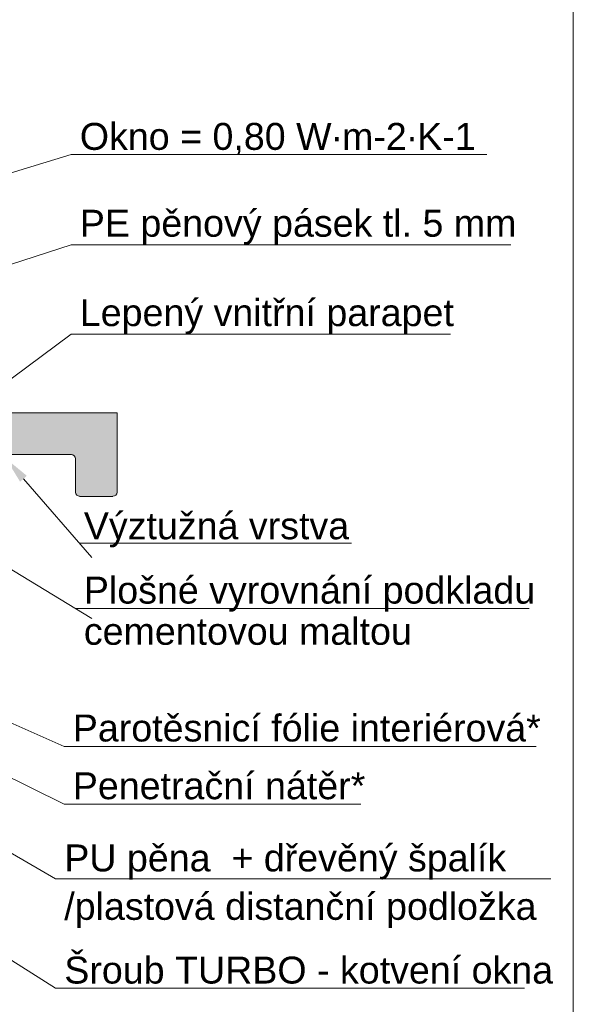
# Model space of a CAD drawing. Header units: millimetres. Extents: x -213344 to 52059, y -47868 to 108976.
# Tile 25 of 27: x -159255 to -158989, y 34667 to 35124. Entities that reach past the tile are written whole.
import ezdxf

# ---------------------------------------------------------------- set-up
doc = ezdxf.new("R2010")
doc.units = ezdxf.units.MM
doc.header["$MEASUREMENT"] = 0
doc.styles.add('GENEROVANÝ_STYL_2', font='txt')

msp = doc.modelspace()

# ---------------------------------------------------------------- hatches: boundary and pattern name
at = {"linetype": 'Continuous', "lineweight": 20, "true_color": 0xff6600}
msp.add_hatch(color=30, dxfattribs=at).paths.add_polyline_path([(-159378.57, 34941.22), (-159512.37, 34941.15), (-159512.37, 34921.78), (-159378.57, 34921.85), (-159231.19, 34921.85, -0.409528), (-159229.28, 34919.92), (-159229.28, 34904.44, 0.414214), (-159227.35, 34902.5), (-159211.87, 34902.5, 0.414214), (-159209.94, 34904.44), (-159209.94, 34941.19)])
at = {"linetype": 'Continuous', "lineweight": 13}
msp.add_hatch(color=154, dxfattribs=at).paths.add_polyline_path([(-159255.02, 34909.39), (-159251.88, 34912.13), (-159261.65, 34920.19)])

# ---------------------------------------------------------------- linework, layer by layer
at = {"color": 154, "linetype": 'Continuous', "lineweight": 13}
for p, q in [((-159464.02, 34990.87), (-159231.28, 35061.25)), ((-159231.28, 35061.25), (-159229.28, 35061.25)), ((-159229.28, 35061.25), (-159038.28, 35061.25)), ((-159502.39, 34931.21), (-159231.28, 35019.35)), ((-159231.28, 35019.35), (-159229.28, 35019.35)), ((-159229.28, 35019.35), (-159027.07, 35019.35)), ((-159283.24, 34939.3), (-159231.28, 34977.85)), ((-159231.28, 34977.85), (-159229.28, 34977.85)), ((-159229.28, 34977.85), (-159055.08, 34977.85)), ((-159253.45, 34910.76), (-159221.65, 34874.19)), ((-159506.35, 34905.76), (-159234.54, 34786.54)), ((-159314.6, 34902.36), (-159221.65, 34845.85)), ((-159527.96, 34892.58), (-159238.5, 34725.07)), ((-159493.88, 34887.45), (-159234.54, 34759.72)), ((-159227.46, 34880.86), (-159225.46, 34880.86)), ((-159225.46, 34880.86), (-159101.12, 34880.86)), ((-159521.17, 34852.91), (-159238.5, 34674.3)), ((-159229.41, 34850.57), (-159227.41, 34850.57)), ((-159227.41, 34850.57), (-159018.54, 34850.57)), ((-159234.54, 34786.54), (-159232.54, 34786.54)), ((-159232.54, 34786.54), (-159015.29, 34786.54)), ((-159234.54, 34759.72), (-159232.54, 34759.72)), ((-159232.54, 34759.72), (-159096.72, 34759.72)), ((-159238.5, 34725.07), (-159236.5, 34725.07)), ((-159236.5, 34725.07), (-159008.55, 34725.07)), ((-159238.5, 34674.3), (-159236.5, 34674.3)), ((-159236.5, 34674.3), (-159020.75, 34674.3))]:
    msp.add_line(p, q, dxfattribs=at)
at = {"color": 48, "linetype": 'Continuous', "lineweight": 20, "true_color": 0x5a400a}
for p, q in [((-159519.14, 34941.33), (-159209.94, 34941.3)), ((-159209.94, 34941.3), (-159209.94, 34904.54)), ((-159231.19, 34921.96), (-159517.78, 34921.88)), ((-159229.29, 34904.54), (-159229.29, 34920.02)), ((-159211.87, 34902.6), (-159227.35, 34902.6))]:
    msp.add_line(p, q, dxfattribs=at)
at = {"color": 154, "linetype": 'Continuous', "lineweight": 13}
msp.add_lwpolyline([(-160041.22, 35245.46), (-158998.03, 35245.46), (-158998.03, 33778.23), (-160041.22, 33778.23)], close=True, dxfattribs=at)
at = {"color": 48, "linetype": 'Continuous', "lineweight": 20, "true_color": 0x5a400a}
for centre, start, end in [((-159231.22, 34920.02), 0, 89.9998), ((-159227.35, 34904.54), 180, 270), ((-159211.87, 34904.54), 270, 0)]:
    msp.add_arc(centre, 1.93, start, end, dxfattribs=at)

# ---------------------------------------------------------------- texts
at = {"color": 154, "linetype": 'Continuous', "lineweight": 13, "char_height": 12.5, "attachment_point": 7, "style": 'GENEROVANÝ_STYL_2'}
for s, insert in [('\\A1;{\\pql;\\fArial|b0|i0|c238|p38;Okno = 0,8\\fArial|b0|i0|c238|p38;0\\fArial|b0|i0|c238|p38; W∙m-2∙K-1}', (-159227.28, 35061.11)), ('\\A1;{\\pql;\\fArial|b0|i0|c238|p38;PE pěnový pásek tl. 5 mm}', (-159227.28, 35019.35)), ('\\A1;{\\pql;\\fArial|b0|i0|c238|p38;Lepený vnitřní parapet}', (-159227.28, 34977.85)), ('\\A1;{\\pql;\\fArial|b0|i0|c238|p38;Výztužná vrstva}', (-159225.41, 34878.91)), ('\\A1;{\\pql;\\fArial|b0|i0|c238|p38;Plošné vyrovnání podkladu}', (-159225.41, 34849.04)), ('\\A1;{\\pql;\\fArial|b0|i0|c238|p38;cementovou maltou}', (-159225.41, 34833.51)), ('\\A1;{\\pql;\\fArial|b0|i0|c238|p38;Parotěsnicí fólie interiérová*}', (-159230.54, 34788.63)), ('\\A1;{\\pql;\\fArial|b0|i0|c238|p38;Penetrační nátěr*}', (-159230.54, 34761.82)), ('\\A1;{\\pql;\\fArial|b0|i0|c238|p38;PU pěna  + dřevěný\\fArial|b0|i0|c238|p38; špalík}', (-159234.5, 34724.72)), ('\\A1;{\\pql;\\fArial|b0|i0|c238|p38;/\\fArial|b0|i0|c238|p38;plastová distanční podložka}', (-159234.5, 34702.24)), ('\\A1;{\\pql;\\fArial|b0|i0|c238|p38;Šroub TURBO\\fArial|b0|i0|c238|p38; - kotvení okna}', (-159234.5, 34676.26))]:
    msp.add_mtext(s, dxfattribs=dict(at, insert=insert))

doc.saveas('drawing.dxf')
